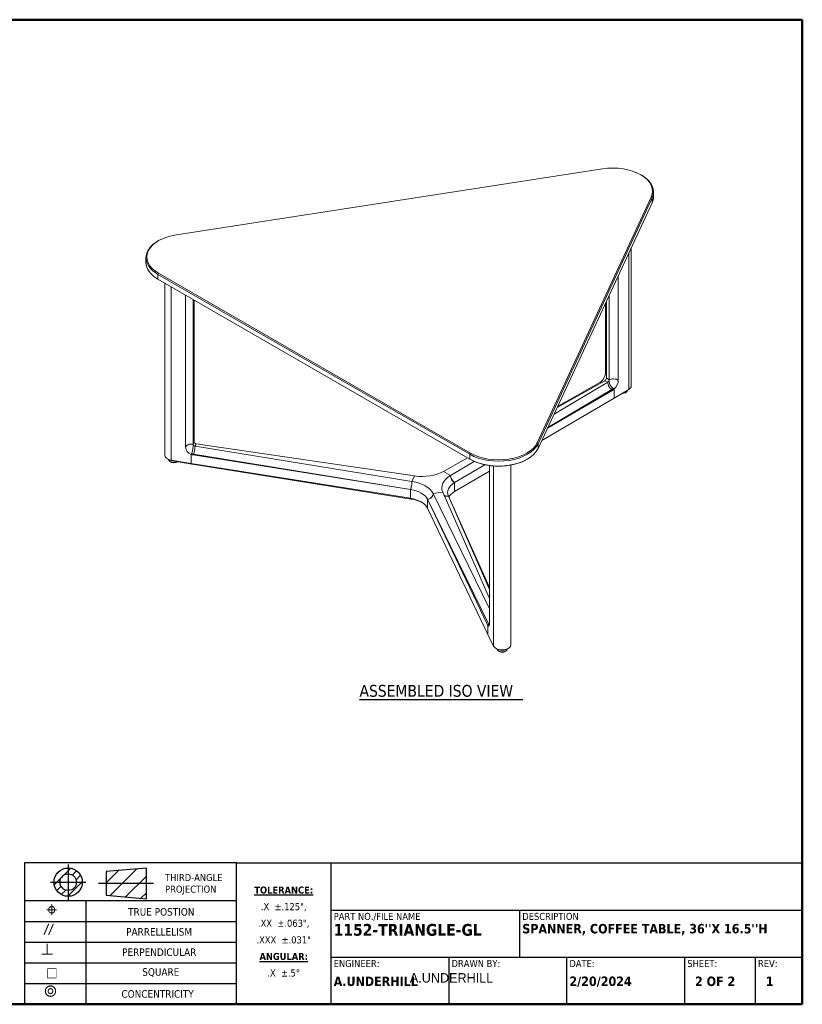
# Model space of a CAD drawing. Header units: inches. Extents: x 1 to 118, y 2 to 76.
# Tile 7 of 7: x 59 to 118, y 2 to 76. Entities that reach past the tile are written whole.
import ezdxf
from ezdxf.enums import TextEntityAlignment as Align

# ---------------------------------------------------------------- set-up
doc = ezdxf.new("R2018")
doc.units = ezdxf.units.IN
doc.header["$LTSCALE"] = 7
doc.header["$MEASUREMENT"] = 0
doc.linetypes.add('DASHED', pattern=[0.2067, 0.1654, -0.0413])
for name, color, linetype, lineweight in [('Border (ANSI)', 7, 'Continuous', 50), ('Hatch (ANSI)', 7, 'Continuous', 13), ('Symbol (ANSI)', 7, 'Continuous', 13), ('Title (ANSI)', 7, 'Continuous', 25), ('Visible (ANSI)', 7, 'Continuous', 13), ('Visible Narrow (ANSI)', 7, 'Continuous', 13)]:
    doc.layers.add(name, color=color, linetype=linetype, lineweight=lineweight)
doc.styles.add('Label Text (ANSI)', font='tahoma.ttf')
doc.styles.add('Note Text (ANSI)', font='tahoma.ttf')
doc.styles.add('Text Style53', font='tahomabd.ttf')
doc.styles.add('Text Style70', font='tahoma.ttf')

# ---------------------------------------------------------------- blocks, each defined once
blk = doc.blocks.new('Borders GILMORE BOARDER')
at = {"layer": 'Border (ANSI)'}
for p, q in [((0.2, 10.8), (16.8, 10.8)), ((0.2, 0.35), (0.2, 10.8)), ((16.8, 10.8), (16.8, 0.35)), ((16.8, 0.35), (0.2, 0.35))]:
    blk.add_line(p, q, dxfattribs=at)
blk = doc.blocks.new('Title Blocks 2020 CUMBERLAND VENDOR TITLE BLOCK')
at = {"layer": 'Hatch (ANSI)'}
h = blk.add_hatch(dxfattribs=at)
h.set_pattern_fill('ANSI31', color=256, scale=0.5, style=0)
edge = h.paths.add_edge_path(flags=0)
edge.add_arc((8.714, 1.757), 0.0875, 0, 360)
edge = h.paths.add_edge_path()
edge.add_arc((8.714, 1.757), 0.15, 0, 360)
h = blk.add_hatch(dxfattribs=at)
h.set_pattern_fill('ANSI31', color=256, style=0)
h.paths.add_polyline_path([(9.543, 1.581), (9.543, 1.906), (9.118, 1.869), (9.118, 1.619)])
at = {"layer": 'Title (ANSI)'}
for p, q in [((10.5, 1.961), (8.25, 1.961)), ((8.25, 1.961), (8.25, 0.461)), ((8.714, 1.944), (8.714, 1.569)), ((9.543, 1.906), (9.118, 1.869)), ((9.543, 1.581), (9.543, 1.906)), ((10.5, 1.961), (16.5, 1.961)), ((10.5, 0.461), (10.5, 1.961)), ((11.5, 1.961), (11.5, 0.461)), ((11.5, 1.961), (11.5, 0.461)), ((16.5, 0.461), (16.5, 1.961)), ((9.118, 1.869), (9.118, 1.619)), ((8.527, 1.757), (8.902, 1.757)), ((9.118, 1.619), (9.543, 1.581)), ((8.25, 1.561), (10.5, 1.561)), ((8.9, 1.561), (8.9, 0.461)), ((11.5, 1.461), (16.5, 1.461)), ((13.5, 1.461), (13.5, 0.961)), ((8.25, 1.341), (10.5, 1.341)), ((8.25, 1.121), (10.5, 1.121)), ((11.5, 0.961), (16.5, 0.961)), ((12.75, 0.961), (12.75, 0.461)), ((14, 0.961), (14, 0.461)), ((15.25, 0.961), (15.25, 0.461)), ((16, 0.961), (16, 0.461)), ((8.25, 0.901), (10.5, 0.901)), ((8.25, 0.681), (10.5, 0.681)), ((8.25, 0.461), (10.5, 0.461)), ((11.5, 0.461), (10.5, 0.461)), ((11.5, 0.461), (16.5, 0.461))]:
    blk.add_line(p, q, dxfattribs=at)
at = {"layer": 'Title (ANSI)', "linetype": 'DASHED', "ltscale": 0.935724}
blk.add_line((9.618, 1.744), (9.037, 1.744), dxfattribs=at)
at = {"layer": 'Title (ANSI)'}
for radius in [0.15, 0.0875]:
    blk.add_circle((8.714, 1.757), radius, dxfattribs=at)
for s, insert, char_height, attachment_point, line_spacing_factor, style in [('\\fTahoma|b0|i0;{\\H0.0750;THIRD-ANGLE\\P}\\fTahoma|b0|i0;{\\H0.0750;PROJECTION}', (9.742, 1.844), 0.075, 1, 0.987884, 'Note Text (ANSI)'), ('\\pxsm1.41;\\fTahoma|b1|i0;{\\H0.0750;\\LTOLERANCE:\\P}\\l\\fTahoma|b0|i0;{\\H0.0750;.X  ±.125",\\P}\\fTahoma|b0|i0;{\\H0.0750;.XX  ±.063",\\P}\\fTahoma|b0|i0;{\\H0.0750;.XXX  ±.031"\\P}\\fTahoma|b1|i0;{\\H0.0747;\\LANGULAR:\\P}\\l\\fTahoma|b0|i0;{\\H0.0747;.X  ±.5°}', (11, 1.711), 0.12, 2, 1.21801, 'Note Text (ANSI)'), ('\\pxsm1.41;\\fTahoma|b0|i0;{\\H0.0750;ENGINEER:\\P}\\fTahoma|b1|i0;{\\H0.1000;A.UNDERHILL}', (11.53, 0.931), 0.12, 1, 1.166952, 'Note Text (ANSI)'), ('\\pxsm1.41;\\fTahoma|b0|i0;{\\H0.0747;DATE:}\\fTahoma|b1|i0;{\\H0.0747;\\P}\\fTahoma|b1|i0;{\\H0.1000;2/20/2024}\\fTahoma|b1|i0;{\\H0.0747;\\P}\\fTahoma|b1|i0;{\\H0.0747;   \\P}\\fTahoma|b1|i0;{\\H0.0747;   \\P}', (14.03, 0.931), 0.12, 1, 1.091679, 'Note Text (ANSI)'), ('\\pxsm1.41;\\fTahoma|b0|i0;{\\H0.0750;SHEET:\\P}\\fTahoma|b1|i0;{\\H0.1000;  2 OF 2}', (15.28, 0.931), 0.18, 1, 1.046233, 'Label Text (ANSI)'), ('\\pxsm1.41;\\fTahoma|b0|i0;{\\H0.0750;REV:\\P}\\fTahoma|b1|i0;{\\H0.1000;  1}', (16.03, 0.931), 0.12, 1, 1.166952, 'Note Text (ANSI)')]:
    blk.add_mtext(s, dxfattribs=dict(at, insert=insert, char_height=char_height, attachment_point=attachment_point, line_spacing_factor=line_spacing_factor, style=style))
at = {"layer": 'Title (ANSI)', "insert": (8.477, 1.532), "char_height": 0.12, "width": 0.59545, "attachment_point": 1, "style": 'Note Text (ANSI)'}
blk.add_mtext('\\fAIGDT|b0|i0;{\\H0.1200;j}', dxfattribs=at)
at = {"layer": 'Title (ANSI)', "attachment_point": 1, "style": 'Note Text (ANSI)'}
for s, insert, char_height in [('\\fTahoma|b0|i0;{\\H0.0800;TRUE POSTION}', (9.35, 1.482), 0.08), ('\\fAIGDT|b0|i0;{\\H0.1200;f}', (8.446, 1.323), 0.12), ('\\fTahoma|b0|i0;{\\H0.0800;PARRELLELISM}', (9.329, 1.27), 0.08), ('\\fAIGDT|b0|i0;{\\H0.1200;b}', (8.426, 1.107), 0.12), ('\\fTahoma|b0|i0;{\\H0.0800;PERPENDICULAR }', (9.286, 1.054), 0.08), ('\\fTahoma|b0|i0;{\\H0.0800;SQUARE}', (9.5, 0.844), 0.08), ('\\fTahoma|b0|i0;{\\H0.0750;DRAWN BY:}', (12.78, 0.931), 0.075), ('\\fAIGDT|b0|i0;{\\H0.1200;o}', (8.493, 0.857), 0.12), ('\\fAIGDT|b0|i0;{\\H0.1200;r}', (8.459, 0.667), 0.12), ('\\fTahoma|b0|i0;{\\H0.0800;CONCENTRICITY}', (9.279, 0.611), 0.08)]:
    blk.add_mtext(s, dxfattribs=dict(at, insert=insert, char_height=char_height))
at = {"layer": 'Title (ANSI)', "color": 1, "true_color": 0xff0000, "insert": (0.5, 1.437), "char_height": 0.08, "attachment_point": 1, "line_spacing_factor": 0.987884, "style": 'Note Text (ANSI)'}
blk.add_mtext("\\fTahoma|b0|i0;{\\H0.0800;THIS DRAWING IS THE CONFIDENTIAL AND PRORIETARY INFORMATION OF CUMBERLAND CORPORATION, AND OR IT'S OPERATING COMPANIES.\\P}\\fTahoma|b0|i0;{\\H0.0800;IT IS SUBMITTED TO RETURN UPON REQUEST AND UPON THE ESPRESSED CONDITION THAT THE INFORMATION CONTAINED HEREIN\\P}\\fTahoma|b0|i0;{\\H0.0800;WILL BE HELD IN CONFIDENCE AND WILL BE USED SOLEY FOR THE BENEFIT OF THE OWNERS. CUSTOMERS RESPONSIBLE FOR VERIFYING\\P}\\fTahoma|b0|i0;{\\H0.0800;ALL ENTERWAYS, STAIRWELLS, ELEVATOR SHAFTS, ETC. FOR CLEARANCE, DELIVERY AND ISTALLATION. LEAD TIME BEGINS WHEN ORIGINATOR\\P}\\fTahoma|b0|i0;{\\H0.0800;RECEIVES FINAL PRINT APPROVAL DRAWING; CHANGES MADE POST APPROVEL AFFECT LEAD TIME START DATE}", dxfattribs=at)
at = {"layer": 'Title (ANSI)', "char_height": 0.18, "attachment_point": 1, "style": 'Label Text (ANSI)'}
for s, insert, width, line_spacing_factor in [('\\pxsm0.94;\\fTahoma|b0|i0;{\\H0.0750;PART NO./FILE NAME\\P}\\fTahoma|b1|i0;{\\H0.1250;1152-TRIANGLE-GL}\\fTahoma|b0|i0;{\\H0.0750;\\P}\\fTahoma|b0|i0;{\\H0.0750;    \\P}', (11.53, 1.431), 1.95799, 0.726385), ("\\pxsm0.94;\\fTahoma|b0|i0;{\\H0.0750;DESCRIPTION\\P}\\fTahoma|b1|i0;{\\H0.1000;SPANNER, COFFEE TABLE, 36''X 16.5''H}\\fTahoma|b1|i0;{\\H0.0747;\\P}\\fTahoma|b0|i0;{\\H0.0750;\\P}", (13.53, 1.431), 2.94996, 0.745171)]:
    blk.add_mtext(s, dxfattribs=dict(at, insert=insert, width=width, line_spacing_factor=line_spacing_factor))
at = {"layer": 'Title (ANSI)', "style": 'Text Style53'}
blk.add_attdef('<DRAWN_BY:>', text='', height=0.1, dxfattribs=at).set_placement((12.78, 0.741), align=Align.MIDDLE_CENTER)

msp = doc.modelspace()

# ---------------------------------------------------------------- linework, layer by layer
at = {"layer": 'Symbol (ANSI)', "lineweight": 30}
msp.add_line((84.73219, 25.10718), (96.84463, 25.10718), dxfattribs=at)
at = {"layer": 'Visible (ANSI)'}
for p, q in [((71.13883, 59.62525), (102.76415, 64.5177)), ((105.62153, 64.07566), (105.67309, 64.0459)), ((106.38716, 62.42596), (97.91318, 44.16707)), ((97.98361, 44.09664), (106.45759, 62.35553)), ((106.56087, 62.45124), (106.56087, 62.80846)), ((106.45759, 61.99831), (97.98361, 43.73942)), ((69.81272, 59.18321), (69.76116, 59.15344)), ((104.89751, 48.39471), (104.89751, 58.63679)), ((68.87337, 57.55879), (68.87337, 57.916)), ((69.76116, 56.67857), (92.9125, 43.31213)), ((92.96406, 43.40144), (69.81272, 56.76787)), ((103.94224, 56.57847), (103.94224, 48.80312)), ((92.9125, 42.95492), (69.76116, 56.32135)), ((70.27632, 43.24184), (70.27632, 56.02392)), ((71.81748, 43.8334), (71.81748, 55.13413)), ((103.25956, 48.84004), (103.25956, 55.1075)), ((72.37672, 54.81126), (72.37672, 44.06245)), ((72.45221, 44.22511), (72.45221, 54.76767)), ((102.98936, 49.35326), (102.98936, 54.5253)), ((103.05332, 54.66312), (103.05332, 48.95912)), ((99.17202, 46.30008), (103.15644, 48.66143)), ((102.9502, 48.78051), (99.39522, 46.78102)), ((99.42903, 46.85385), (102.57371, 48.64352)), ((103.25956, 48.84004), (103.05332, 48.95912)), ((103.53788, 48.08685), (98.68102, 45.24213)), ((103.6378, 48.16049), (103.6378, 47.49048)), ((103.6378, 48.16049), (103.6378, 47.49048)), ((104.71262, 48.1311), (103.6378, 47.49048)), ((104.60584, 48.06745), (104.60584, 48.06726)), ((103.6378, 47.49048), (98.26362, 44.34276)), ((72.45221, 44.22511), (72.37672, 44.06245)), ((72.51758, 43.92159), (88.62203, 41.29947)), ((88.81076, 41.70611), (72.59307, 44.08424)), ((72.23827, 42.63295), (72.23827, 43.30297)), ((72.23827, 42.63295), (72.23827, 43.30297)), ((88.5088, 40.69827), (72.37549, 43.26601)), ((70.62321, 42.88462), (70.46853, 42.97393)), ((70.56799, 42.91651), (70.56799, 42.91439)), ((72.23827, 42.63295), (70.75266, 42.87747)), ((70.81263, 42.82032), (72.29488, 42.57635)), ((88.5088, 40.04337), (72.23827, 42.63295)), ((72.23827, 42.63295), (72.29489, 42.57634)), ((72.29489, 42.57634), (88.56542, 39.98676)), ((92.75466, 43.04605), (90.9648, 42.03934)), ((91.34765, 42.25468), (92.74649, 43.05076)), ((91.4804, 41.74166), (93.24004, 42.78451)), ((94.04621, 42.52746), (91.78976, 41.20583)), ((92.96406, 42.92515), (92.9125, 42.95492)), ((94.38156, 42.46987), (94.38156, 30.80602)), ((95.97247, 29.16393), (95.97247, 42.50898)), ((97.14755, 42.92515), (97.19911, 42.95492)), ((88.62203, 41.29947), (88.81076, 41.70611)), ((88.81076, 41.70611), (88.62203, 41.29947)), ((88.81775, 41.70503), (88.81076, 41.70611)), ((90.9648, 42.03934), (91.4804, 41.74166)), ((91.4804, 41.74166), (90.9648, 42.03934)), ((91.47528, 41.7387), (91.4804, 41.74166)), ((94.38156, 42.06898), (91.78976, 40.55094)), ((91.78976, 41.20583), (91.78976, 40.55094)), ((91.78976, 40.55094), (91.78976, 41.20583)), ((88.5088, 40.69827), (88.5088, 40.04337)), ((88.5088, 40.69827), (88.5088, 40.04337)), ((90.19703, 40.3931), (90.1989, 40.38906)), ((90.90322, 40.49802), (90.1989, 40.38906)), ((90.1989, 40.38906), (90.90322, 40.49802)), ((90.1989, 40.38906), (94.38156, 31.82609)), ((94.38156, 32.59119), (90.90322, 40.49802)), ((88.56542, 39.98676), (88.5088, 40.04337)), ((88.56542, 39.98676), (88.56542, 39.98677)), ((89.77631, 39.96647), (89.77631, 39.31157)), ((94.22377, 30.6519), (89.77631, 39.96647)), ((89.77631, 39.31157), (89.77631, 39.96647)), ((91.32582, 40.20618), (94.38156, 33.42741)), ((94.2616, 29.91778), (89.77631, 39.31157)), ((94.2616, 30.58779), (94.35517, 30.59739)), ((94.2616, 30.58779), (94.2616, 29.91778)), ((94.2616, 30.58779), (94.2616, 29.91778)), ((94.68512, 29.06006), (94.2616, 29.91778)), ((95.00686, 28.80672), (94.85218, 28.89602)), ((94.95164, 28.8386), (94.95164, 28.83648)), ((95.62558, 28.80672), (95.78026, 28.89602)), ((95.68081, 28.8386), (95.68081, 28.83648))]:
    msp.add_line(p, q, dxfattribs=at)
for centre, major_axis, ratio, start_param, end_param in [((103.52979, 62.868), (2.95817, 0), 0.57735027, 6.02138592, 8.11578102), ((103.52979, 62.80846), (3.03109, 0), 0.57735027, 6.02138592, 7.06858347), ((103.52979, 62.45124), (3.03109, 0), 0.57735027, 6.02138592, 6.28318531), ((71.90446, 57.97554), (-2.95817, 0), 0.57735027, 4.97418837, 7.06858347), ((71.90446, 57.916), (-3.03109, 0), 0.57735027, 5.49778714, 7.06858347), ((71.90446, 57.55879), (-3.03109, 0), 0.57735027, 0, 0.78539816), ((102.57037, 49.11894), (0.29865, 0.50108), 0.58646476, 4.1876517, 5.50587182), ((102.9502, 48.89958), (-0.07292, -0.1263), 0.57735027, 0.78539816, 2.35619449), ((103.15644, 48.78051), (0.07292, 0.1263), 0.57735027, 3.92699082, 5.49778714), ((103.53638, 48.56121), (-0.28473, -0.50912), 0.56808956, 1.03014296, 2.34836308), ((104.24126, 48.39471), (0.65625, 0), 0.57735027, 5.51370121, 6.28318531), ((72.51758, 44.04066), (-0.13228, 0.06139), 0.78867513, 0.35087941, 1.92167574), ((72.59307, 44.20332), (-0.13228, 0.06139), 0.78867513, 0.35087941, 1.92167574), ((95.05581, 44.54957), (3.03109, 0), 0.57735027, 3.92699082, 6.02138592), ((95.05581, 44.60911), (2.95817, 0), 0.57735027, 3.92699082, 6.02138592), ((70.93257, 43.24184), (-0.65625, 0), 0.57735027, 0, 1.29308287), ((72.37846, 43.74107), (-0.52304, 0.25826), 0.78521237, 0.36987308, 1.6880932), ((95.05581, 44.19235), (3.03109, 0), 0.57735027, 3.92699082, 6.02138592), ((70.93257, 43.06323), (0.4375, 0), 0.57735027, 3.92699082, 4.43467553), ((95.05581, 44.13282), (2.95817, 0), 0.57735027, 3.92699082, 5.49778714), ((89.37212, 42.9838), (-2.28317, 0), 0.57735027, 1.32554096, 2.34282056), ((93.11625, 40.82213), (-2.28317, 0), 0.57735027, 5.51433116, 6.53161077), ((90.65544, 42.21795), (0.21875, -0.37889), 0.57735027, 0.78528898, 0.78539816), ((91.78976, 41.56305), (0.21875, -0.37889), 0.57735027, 3.92699082, 5.49778714), ((91.78976, 41.56305), (-0.21875, 0.37889), 0.57735027, 0.78539816, 2.35619449), ((88.5088, 41.05549), (-0.06689, -0.43236), 0.21132487, 0.63191431, 2.20271064), ((88.00168, 40.0309), (2.28317, 0), 0.57735027, 0.27834341, 1.29562301), ((93.11625, 40.46491), (-1.84567, 0), 0.57735027, 5.51433116, 6.52844068), ((88.00168, 39.67368), (1.84567, 0), 0.57735027, 0.27834341, 1.29245292), ((89.77631, 40.32369), (0.39684, 0.18418), 0.78867513, 4.36150957, 5.9323059), ((89.77631, 40.32369), (0.39684, 0.18418), 0.78867513, 4.36150957, 5.9323059), ((91.32582, 40.5634), (-0.39684, -0.18418), 0.78867513, 0.31919965, 1.21991692), ((93.11625, 39.81001), (-1.84567, 0), 0.57735027, 5.51433116, 5.97386752), ((88.00168, 39.01879), (1.84567, 0), 0.57735027, 0.27834341, 1.29245292), ((88.00168, 38.84018), (2.06442, 0), 0.57735027, 0.83989054, 1.2942061), ((89.99131, 40.0624), (0.20266, 0.09405), 0.78867513, 0.42243151, 0.4226487), ((94.22163, 31.12991), (0.09474, -0.57558), 0.2238486, 5.90174852, 7.21996864), ((94.326, 30.9996), (0.34233, 0.27243), 0.90457843, 3.93516398, 4.15283636), ((95.31622, 29.16393), (0.65625, 0), 0.57735027, 3.41930611, 6.28318531), ((95.31622, 28.98533), (0.4375, 0), 0.57735027, 3.92699082, 5.49778714)]:
    msp.add_ellipse(centre, major_axis=major_axis, ratio=ratio, start_param=start_param, end_param=end_param, dxfattribs=at)
for points in [[(102.57371, 48.64352), (102.60793, 48.66323), (102.64198, 48.68769), (102.67508, 48.71632)], [(102.74399, 48.67654), (102.74757, 48.67447), (102.75115, 48.67248), (102.75472, 48.67056)], [(103.6378, 48.16049), (103.60518, 48.13158), (103.57162, 48.10685), (103.53788, 48.08685)], [(72.37549, 43.26601), (72.32916, 43.27362), (72.28307, 43.28604), (72.23827, 43.30297)], [(94.2616, 30.58779), (94.24925, 30.60386), (94.23654, 30.62539), (94.22377, 30.6519)], [(94.35716, 30.60258), (94.35668, 30.60251), (94.35621, 30.60243), (94.35573, 30.60236)]]:
    msp.add_open_spline(points, degree=3, dxfattribs=at)
for points, knots in [([(102.67508, 48.71632), (102.6843, 48.711), (102.69352, 48.70567), (102.7165, 48.69241), (102.73024, 48.68447), (102.74399, 48.67654)], [0.041800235, 0.041800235, 0.041800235, 0.041800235, 0.126943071, 0.126943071, 0.253909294, 0.253909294, 0.253909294, 0.253909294]), ([(103.25956, 48.84004), (103.25956, 48.8058), (103.25956, 48.78415), (103.261, 48.73462), (103.26294, 48.70723), (103.27182, 48.64518), (103.27903, 48.61226), (103.30535, 48.52558), (103.32827, 48.47295), (103.38586, 48.37411), (103.41946, 48.32912), (103.49219, 48.25315), (103.53035, 48.22253), (103.56889, 48.20028)], [0, 0, 0, 0, 0.27394595, 0.27394595, 0.64071449, 0.64071449, 1.04650212, 1.04650212, 1.68363098, 1.68363098, 2.30497848, 2.30497848, 2.90505367, 2.90505367, 2.90505367, 2.90505367]), ([(103.56889, 48.20028), (103.58264, 48.19234), (103.59639, 48.1844), (103.61936, 48.17114), (103.62858, 48.16582), (103.6378, 48.16049)], [0, 0, 0, 0, 0.127012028, 0.127012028, 0.21223367, 0.21223367, 0.21223367, 0.21223367]), ([(104.60584, 48.06726), (104.60584, 48.04459), (104.60043, 48.022), (104.57961, 47.97845), (104.56352, 47.95775), (104.5212, 47.91894), (104.49393, 47.90138), (104.43163, 47.87225), (104.39638, 47.86087), (104.3222, 47.84555), (104.28331, 47.84157), (104.23851, 47.84134), (104.23265, 47.84139), (104.2268, 47.84153)], [5.49778714, 5.49778714, 5.49778714, 5.49778714, 5.76710728, 5.76710728, 6.05969483, 6.05969483, 6.38790878, 6.38790878, 6.72503039, 6.72503039, 7.05969155, 7.05969155, 7.10999866, 7.10999866, 7.10999866, 7.10999866]), ([(72.2635, 43.35732), (72.27778, 43.3881), (72.29192, 43.42738), (72.31842, 43.51874), (72.33048, 43.56991), (72.35094, 43.6774), (72.35909, 43.73232), (72.36898, 43.82331), (72.37182, 43.85887), (72.37532, 43.92414), (72.3761, 43.95228), (72.37672, 44.00371), (72.37672, 44.02654), (72.37672, 44.06245)], [0, 0, 0, 0, 0.36052107, 0.36052107, 0.72250571, 0.72250571, 1.08374099, 1.08374099, 1.33104283, 1.33104283, 1.5499526, 1.5499526, 1.72264306, 1.72264306, 1.72264306, 1.72264306]), ([(72.23827, 43.30297), (72.24165, 43.31024), (72.24502, 43.31751), (72.25343, 43.33563), (72.25847, 43.34648), (72.2635, 43.35732)], [0.041800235, 0.041800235, 0.041800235, 0.041800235, 0.126943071, 0.126943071, 0.253909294, 0.253909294, 0.253909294, 0.253909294]), ([(71.19643, 42.75715), (71.18337, 42.74875), (71.16934, 42.74107), (71.12294, 42.71938), (71.0877, 42.708), (71.01352, 42.69268), (70.97463, 42.6887), (70.89689, 42.6883), (70.85806, 42.69185), (70.7839, 42.70625), (70.74859, 42.71711), (70.68478, 42.74564), (70.6563, 42.76334), (70.61011, 42.80451), (70.59209, 42.82794), (70.57248, 42.87308), (70.56799, 42.8937), (70.56799, 42.91439)], [2.56277987, 2.56277987, 2.56277987, 2.56277987, 2.72119325, 2.72119325, 3.05831486, 3.05831486, 3.39297603, 3.39297603, 3.72622981, 3.72622981, 4.06074595, 4.06074595, 4.39781235, 4.39781235, 4.7269492, 4.7269492, 4.97266427, 4.97266427, 4.97266427, 4.97266427]), ([(88.5088, 40.69827), (88.51579, 40.71333), (88.52342, 40.73195), (88.53837, 40.77353), (88.54568, 40.7965), (88.5586, 40.84119), (88.56538, 40.86704), (88.57805, 40.92105), (88.58394, 40.94921), (88.59382, 41.00168), (88.59873, 41.03082), (88.6072, 41.08903), (88.61075, 41.1181), (88.6161, 41.17035), (88.61838, 41.19835), (88.62136, 41.2519), (88.62205, 41.27745), (88.62203, 41.29947)], [-1.41069732, -1.41069732, -1.41069732, -1.41069732, -1.23434092, -1.23434092, -1.05798452, -1.05798452, -0.881643, -0.881643, -0.70530148, -0.70530148, -0.52897207, -0.52897207, -0.35264266, -0.35264266, -0.17632133, -0.17632133, -0.00000367, -0.00000367, -0.00000367, -0.00000367]), ([(94.35573, 30.60236), (94.33695, 30.59945), (94.31816, 30.59655), (94.28679, 30.59169), (94.2742, 30.58974), (94.2616, 30.58779)], [0, 0, 0, 0, 0.127012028, 0.127012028, 0.21223367, 0.21223367, 0.21223367, 0.21223367]), ([(95.68081, 28.83648), (95.68081, 28.81381), (95.67539, 28.79123), (95.65457, 28.74768), (95.63848, 28.72697), (95.59616, 28.68816), (95.56889, 28.6706), (95.50659, 28.64147), (95.47135, 28.6301), (95.39717, 28.61477), (95.35828, 28.61079), (95.28054, 28.61039), (95.24171, 28.61395), (95.16755, 28.62834), (95.13224, 28.6392), (95.06843, 28.66773), (95.03995, 28.68543), (94.99376, 28.7266), (94.97574, 28.75004), (94.95613, 28.79517), (94.95164, 28.8158), (94.95164, 28.83648)], [5.65277421, 5.65277421, 5.65277421, 5.65277421, 5.92209434, 5.92209434, 6.21468189, 6.21468189, 6.54289584, 6.54289584, 6.88001745, 6.88001745, 7.21467862, 7.21467862, 7.5479324, 7.5479324, 7.88244854, 7.88244854, 8.21951494, 8.21951494, 8.54865179, 8.54865179, 8.79436686, 8.79436686, 8.79436686, 8.79436686])]:
    msp.add_open_spline(points, degree=3, knots=knots, dxfattribs=at)
msp.add_rational_spline([(88.5088, 40.04337), (88.53553, 40.01665), (88.56542, 39.98677)], [1.03088244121, 1.01691684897, 1], degree=2, dxfattribs=at)
at = {"layer": 'Visible Narrow (ANSI)'}
for p, q in [((106.45759, 62.35553), (106.38716, 62.42596)), ((106.45759, 61.99831), (106.45759, 62.35553)), ((104.71262, 48.1311), (104.71262, 58.23842)), ((69.76116, 56.67857), (69.81272, 56.76787)), ((69.76116, 56.32135), (69.76116, 56.67857)), ((70.75266, 42.87747), (70.75266, 55.74891)), ((102.57371, 48.64352), (102.63887, 48.6054)), ((102.9502, 48.78051), (103.15644, 48.66143)), ((98.71162, 45.30806), (103.46779, 48.12679)), ((103.53788, 48.08685), (103.46779, 48.12679)), ((72.51758, 43.92159), (72.59307, 44.08424)), ((97.98361, 44.09664), (97.91318, 44.16707)), ((97.98361, 43.73942), (97.98361, 44.09664)), ((72.37549, 43.26601), (72.4016, 43.32083)), ((88.5088, 40.69827), (72.4016, 43.32083)), ((92.9125, 43.31213), (92.96406, 43.40144)), ((92.9125, 42.95492), (92.9125, 43.31213)), ((70.75266, 42.87747), (70.81263, 42.82032)), ((91.78976, 41.20583), (94.02675, 42.53158)), ((94.68512, 29.06006), (94.68512, 42.43838)), ((89.77631, 39.96647), (94.31873, 30.66697)), ((91.32582, 40.20618), (94.38156, 33.25997)), ((94.22377, 30.6519), (94.31873, 30.66697))]:
    msp.add_line(p, q, dxfattribs=at)
for centre, major_axis, ratio, start_param, end_param in [((102.75073, 49.14155), (0.4375, 0), 0.57735027, 0.8070559, 0.99389117), ((103.46779, 48.48401), (-0.22087, 0.37764), 0.58111219, 0.78217304, 2.35296937), ((103.57554, 48.66534), (-0.4375, 0), 0.57735027, 3.71849781, 5.51944488), ((104.24126, 48.06726), (0.36458, 0), 0.57735027, 4.74331825, 6.28318531), ((72.25436, 43.81994), (-0.4375, 0), 0.57735027, 4.42893185, 6.22987893), ((72.4016, 43.67805), (0.06859, 0.43208), 0.21647158, 3.77431938, 5.3451157), ((70.93257, 42.91439), (-0.36458, 0), 0.57735027, 0, 2.31704448), ((91.78976, 41.56305), (-0.2242, 0.37569), 0.58682252, 0.77698816, 2.34778449), ((89.77631, 40.32369), (0.3921, 0.19407), 0.7850712, 4.34177139, 5.91256772), ((94.31873, 31.02419), (0.39495, 0.18814), 0.78731492, 4.35357499, 4.48571784), ((95.31622, 28.83648), (0.36458, 0), 0.57735027, 3.14159265, 6.28318531)]:
    msp.add_ellipse(centre, major_axis=major_axis, ratio=ratio, start_param=start_param, end_param=end_param, dxfattribs=at)
for points in [[(102.69333, 48.63604), (102.71041, 48.64843), (102.72734, 48.66196), (102.74399, 48.67654)], [(103.46779, 48.12679), (103.50189, 48.14667), (103.53595, 48.17144), (103.56889, 48.20028)], [(72.4016, 43.32083), (72.35502, 43.32823), (72.30849, 43.34054), (72.2635, 43.35732)], [(94.31873, 30.66697), (94.33121, 30.64028), (94.34367, 30.61852), (94.35573, 30.60236)]]:
    msp.add_open_spline(points, degree=3, dxfattribs=at)

# ---------------------------------------------------------------- block references
at = {"xscale": 7, "yscale": 7, "zscale": 7}
msp.add_blockref('Borders GILMORE BOARDER', (0, 0), dxfattribs=at)
ref = msp.add_blockref('Title Blocks 2020 CUMBERLAND VENDOR TITLE BLOCK', (2.1, -0.77484), dxfattribs=dict(xscale=7, yscale=7, zscale=7))
lines = msp.add_mtext('A.UNDERHILL', dxfattribs={"layer": 'Title (ANSI)', "insert": (91.56, 4.41), "char_height": 0.7, "attachment_point": 5, "style": 'Text Style53'})
ref.add_attrib('<DRAWN_BY:>', '', (91.56, 4.41)).embed_mtext(lines)

# ---------------------------------------------------------------- texts
at = {"layer": 'Symbol (ANSI)', "insert": (84.72659, 25.28562), "char_height": 0.875, "attachment_point": 7, "style": 'Text Style70'}
msp.add_mtext('ASSEMBLED ISO VIEW', dxfattribs=at)

doc.saveas('drawing.dxf')
